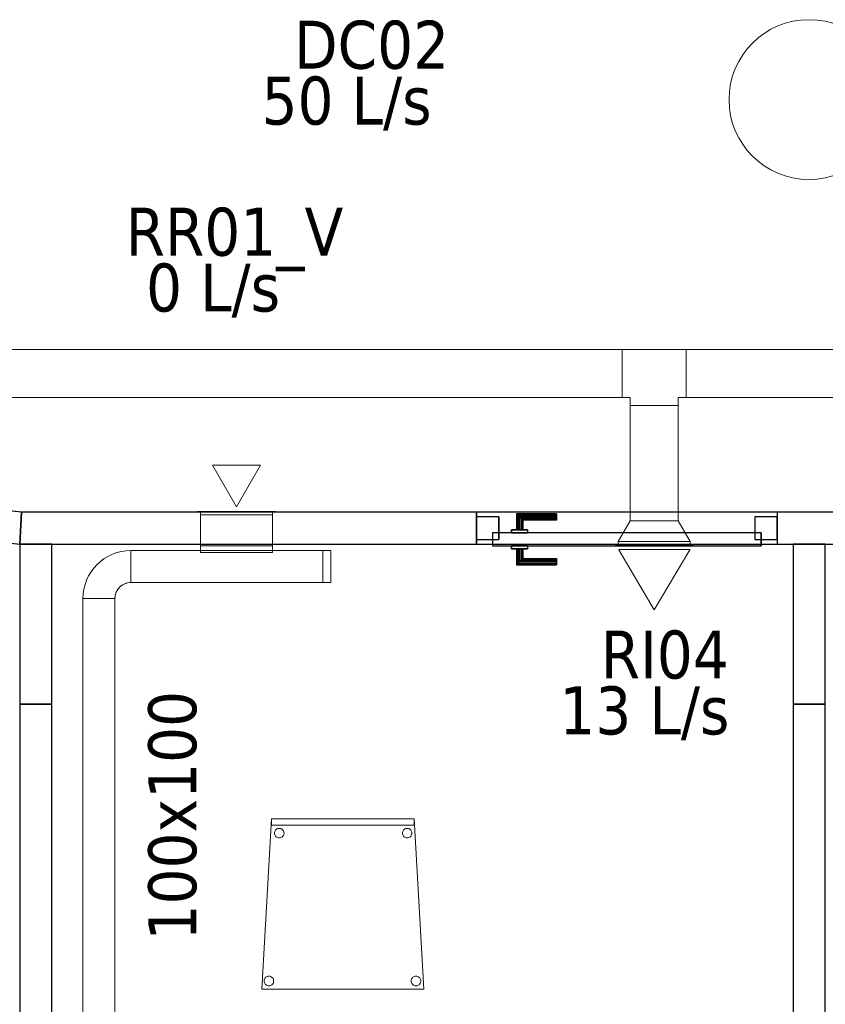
# Model space of a CAD drawing. Header units: metres. Extents: x 391.1 to 427.5, y 12.7 to 28.4.
# Tile 10 of 51: x 403.4 to 405.9, y 15 to 18. Entities that reach past the tile are written whole.
import ezdxf

# ---------------------------------------------------------------- set-up
doc = ezdxf.new("R2010")
doc.units = ezdxf.units.M
doc.layers.add('01_CARPINTERIA', color=5, linetype='Continuous', lineweight=25, true_color=0x0000ff)
for name, color, linetype, lineweight in [('02_MOBILIARIO', 7, 'Continuous', 18), ('A-COLS-____-MCUT', 7, 'Continuous', 18), ('A-COLS-____-OTLN', 7, 'Continuous', 18), ('A-DETL-____-MBND', 7, 'Continuous', 18), ('A-GENM-____-OTLN', 7, 'Continuous', 18), ('A-WALL-____-MCUT', 7, 'Continuous', 25), ('A-WALL-____-OTLN', 7, 'Continuous', 25), ('M-HVAC-CDFF-IDEN', 7, 'Continuous', 30), ('M-HVAC-CDFF-OTLN', 7, 'Continuous', 18), ('M-HVAC-DUCT-IDEN', 7, 'Continuous', 30), ('M-HVAC-DUCT-OTLN', 7, 'Continuous', 18)]:
    doc.layers.add(name, color=color, linetype=linetype, lineweight=lineweight)
doc.styles.add('Tahoma_2', font='tahoma.ttf', dxfattribs={"height": 0.15})

# ---------------------------------------------------------------- blocks, each defined once
blk = doc.blocks.new('Family - Pilar P1-154562-04_CLI_AIRE_P1')
at = {"layer": 'A-COLS-____-MCUT', "color": 253, "true_color": 0xaaaaaa}
for start, end in [(360, 180), (180, 360)]:
    blk.add_arc((0.25, 0.25), 0.25, start, end, dxfattribs=at)
at = {"layer": 'A-COLS-____-OTLN', "color": 253, "true_color": 0xaaaaaa}
for start, end in [(360, 180), (180, 360)]:
    blk.add_arc((0.25, 0.25), 0.25, start, end, dxfattribs=at)
blk = doc.blocks.new('Family - Envans P1-154655-04_CLI_AIRE_P1')
at = {"layer": 'A-WALL-____-MCUT', "color": 253, "true_color": 0xaaaaaa}
for p, q in [((2.7858, 0.1), (0, 0.1)), ((0, 0.1), (0, 0)), ((2.7858, 0), (2.7858, 0.1)), ((0, 0), (2.7858, 0))]:
    blk.add_line(p, q, dxfattribs=at)
at = {"layer": 'A-WALL-____-OTLN', "color": 253, "true_color": 0xaaaaaa}
for p, q in [((2.7858, 0.1), (0, 0.1)), ((0, 0.1), (0, 0)), ((2.7858, 0), (2.7858, 0.1)), ((0, 0), (2.7858, 0))]:
    blk.add_line(p, q, dxfattribs=at)
at = {"layer": 'A-WALL-____-OTLN', "color": 253, "lineweight": 18, "true_color": 0xaaaaaa}
blk.add_line((0, 0), (2.7858, 0), dxfattribs=at)
blk = doc.blocks.new('Family - LONDR55-XX_ZZ-ARQ-CAA-M3D-Londres55-154688-04_CLI_AIRE_P1')
at = {"layer": '01_CARPINTERIA', "color": 161, "true_color": 0xaaaaff}
for p, q in [((0.69, 0.1487), (0.69, 0.15)), ((0.69, 0.15), (0.69, 0.1487)), ((0.815, 0.15), (0.69, 0.15)), ((0.69, 0.145), (0.69, 0.1487)), ((0.69, 0.1487), (0.69, 0.145)), ((0.8137, 0.1487), (0.69, 0.1487)), ((0.8137, 0.1487), (0.69, 0.1487)), ((0.69, 0.14), (0.69, 0.145)), ((0.69, 0.145), (0.69, 0.14)), ((0.81, 0.145), (0.69, 0.145)), ((0.81, 0.145), (0.69, 0.145)), ((0.69, 0.135), (0.69, 0.14)), ((0.69, 0.14), (0.69, 0.135)), ((0.69, 0.14), (0.805, 0.14)), ((0.805, 0.14), (0.69, 0.14)), ((0.69, 0.135), (0.69, 0.1313)), ((0.69, 0.1313), (0.69, 0.135)), ((0.8, 0.135), (0.69, 0.135)), ((0.8, 0.135), (0.69, 0.135)), ((0.69, 0.1313), (0.69, 0.13)), ((0.69, 0.13), (0.69, 0.1313)), ((0.7963, 0.1313), (0.69, 0.1313)), ((0.7963, 0.1313), (0.69, 0.1313)), ((0.795, 0.13), (0.69, 0.13)), ((0.795, 0.13), (0.7963, 0.1313)), ((0.7963, 0.1313), (0.795, 0.13)), ((0.795, 0.1), (0.795, 0.13)), ((0.7963, 0.1313), (0.8, 0.135)), ((0.8, 0.135), (0.7963, 0.1313)), ((0.7963, 0.1), (0.7963, 0.1313)), ((0.7963, 0.1), (0.7963, 0.1313)), ((0.8, 0.135), (0.805, 0.14)), ((0.805, 0.14), (0.8, 0.135)), ((0.8, 0.1), (0.8, 0.135)), ((0.8, 0.1), (0.8, 0.135)), ((0.81, 0.145), (0.805, 0.14)), ((0.805, 0.14), (0.81, 0.145)), ((0.805, 0.14), (0.805, 0.1)), ((0.805, 0.1), (0.805, 0.14)), ((0.8137, 0.1487), (0.81, 0.145)), ((0.81, 0.145), (0.8137, 0.1487)), ((0.81, 0.1), (0.81, 0.145)), ((0.81, 0.1), (0.81, 0.145)), ((0.815, 0.15), (0.8137, 0.1487)), ((0.8137, 0.1487), (0.815, 0.15)), ((0.8137, 0.1), (0.8137, 0.1487)), ((0.8137, 0.1), (0.8137, 0.1487)), ((0.815, 0.1), (0.815, 0.15)), ((0.83, 0.1), (0.78, 0.1)), ((0.78, 0.1), (0.83, 0.1)), ((0.78, 0.09), (0.78, 0.1)), ((0.78, 0.09), (0.78, 0.1)), ((0.7963, 0.1), (0.795, 0.1)), ((0.795, 0.1), (0.7963, 0.1)), ((0.8, 0.1), (0.7963, 0.1)), ((0.7963, 0.1), (0.8, 0.1)), ((0.805, 0.1), (0.8, 0.1)), ((0.8, 0.1), (0.805, 0.1)), ((0.81, 0.1), (0.805, 0.1)), ((0.805, 0.1), (0.81, 0.1)), ((0.81, 0.1), (0.8137, 0.1)), ((0.8137, 0.1), (0.81, 0.1)), ((0.8137, 0.1), (0.815, 0.1)), ((0.815, 0.1), (0.8137, 0.1)), ((0.83, 0.09), (0.83, 0.1)), ((0.83, 0.1), (0.83, 0.09)), ((0.07, 0.07), (0, 0.07)), ((0, 0.07), (0, 0)), ((0.07, 0.07), (0, 0.07)), ((0, 0), (0, 0.07)), ((0.89, 0.09), (0.05, 0.09)), ((0.05, 0.09), (0.05, 0.05)), ((0.89, 0.09), (0.05, 0.09)), ((0.05, 0.05), (0.05, 0.09)), ((0.07, 0), (0.07, 0.07)), ((0.07, 0), (0.07, 0.07)), ((0.83, 0.09), (0.78, 0.09)), ((0.78, 0.09), (0.83, 0.09)), ((0.94, 0.07), (0.87, 0.07)), ((0.87, 0.07), (0.87, 0)), ((0.94, 0.07), (0.87, 0.07)), ((0.87, 0), (0.87, 0.07)), ((0.89, 0.05), (0.89, 0.09)), ((0.89, 0.05), (0.89, 0.09)), ((0.94, 0), (0.94, 0.07)), ((0.94, 0), (0.94, 0.07)), ((0.05, 0.05), (0.89, 0.05)), ((0.05, 0.05), (0.89, 0.05)), ((0.78, 0.05), (0.83, 0.05)), ((0.83, 0.05), (0.78, 0.05)), ((0.78, 0.04), (0.78, 0.05)), ((0.78, 0.04), (0.78, 0.05)), ((0.78, 0.04), (0.83, 0.04)), ((0.83, 0.04), (0.78, 0.04)), ((0.7963, 0.04), (0.795, 0.04)), ((0.795, 0.04), (0.7963, 0.04)), ((0.795, 0.01), (0.795, 0.04)), ((0.8, 0.04), (0.7963, 0.04)), ((0.7963, 0.04), (0.8, 0.04)), ((0.7963, 0.0087), (0.7963, 0.04)), ((0.7963, 0.0087), (0.7963, 0.04)), ((0.8, 0.04), (0.805, 0.04)), ((0.805, 0.04), (0.8, 0.04)), ((0.8, 0.005), (0.8, 0.04)), ((0.8, 0.005), (0.8, 0.04)), ((0.805, 0.04), (0.81, 0.04)), ((0.81, 0.04), (0.805, 0.04)), ((0.805, 0.04), (0.805, 0)), ((0.805, 0), (0.805, 0.04)), ((0.81, 0.04), (0.8137, 0.04)), ((0.8137, 0.04), (0.81, 0.04)), ((0.81, -0.005), (0.81, 0.04)), ((0.81, -0.005), (0.81, 0.04)), ((0.8137, 0.04), (0.815, 0.04)), ((0.815, 0.04), (0.8137, 0.04)), ((0.8137, -0.0087), (0.8137, 0.04)), ((0.8137, -0.0087), (0.8137, 0.04)), ((0.815, -0.01), (0.815, 0.04)), ((0.83, 0.04), (0.83, 0.05)), ((0.83, 0.05), (0.83, 0.04)), ((0, 0), (0.07, 0)), ((0, 0), (0.07, 0)), ((0.69, 0.0087), (0.69, 0.01)), ((0.69, 0.01), (0.69, 0.0087)), ((0.69, 0.01), (0.795, 0.01)), ((0.69, 0.005), (0.69, 0.0087)), ((0.69, 0.0087), (0.69, 0.005)), ((0.69, 0.0087), (0.7963, 0.0087)), ((0.69, 0.0087), (0.7963, 0.0087)), ((0.69, 0), (0.69, 0.005)), ((0.69, 0.005), (0.69, 0)), ((0.69, 0.005), (0.8, 0.005)), ((0.69, 0.005), (0.8, 0.005)), ((0.69, -0.005), (0.69, 0)), ((0.69, 0), (0.69, -0.005)), ((0.805, 0), (0.69, 0)), ((0.69, 0), (0.805, 0)), ((0.7963, 0.0087), (0.795, 0.01)), ((0.795, 0.01), (0.7963, 0.0087)), ((0.8, 0.005), (0.7963, 0.0087)), ((0.7963, 0.0087), (0.8, 0.005)), ((0.805, 0), (0.8, 0.005)), ((0.8, 0.005), (0.805, 0)), ((0.805, 0), (0.81, -0.005)), ((0.87, 0), (0.94, 0)), ((0.87, 0), (0.94, 0)), ((0.69, -0.005), (0.69, -0.0087)), ((0.69, -0.0087), (0.69, -0.005)), ((0.69, -0.005), (0.81, -0.005)), ((0.69, -0.005), (0.81, -0.005)), ((0.69, -0.0087), (0.69, -0.01)), ((0.69, -0.01), (0.69, -0.0087)), ((0.69, -0.0087), (0.8137, -0.0087)), ((0.69, -0.0087), (0.8137, -0.0087)), ((0.69, -0.01), (0.815, -0.01)), ((0.81, -0.005), (0.805, 0)), ((0.81, -0.005), (0.8137, -0.0087)), ((0.8137, -0.0087), (0.81, -0.005)), ((0.8137, -0.0087), (0.815, -0.01)), ((0.815, -0.01), (0.8137, -0.0087))]:
    blk.add_line(p, q, dxfattribs=at)
blk = doc.blocks.new('Family - Porta P1-154689-04_CLI_AIRE_P1')
blk.add_blockref('Family - LONDR55-XX_ZZ-ARQ-CAA-M3D-Londres55-154688-04_CLI_AIRE_P1', (0, 0))
blk = doc.blocks.new('Family - Mampara P1-154753-04_CLI_AIRE_P1')
at = {"layer": 'A-WALL-____-MCUT', "color": 253, "true_color": 0xaaaaaa}
for p, q in [((0.05, 0.1), (-0.0056, 0.1)), ((-0.0056, 0.1), (0, 0)), ((0, 0), (0.05, 0))]:
    blk.add_line(p, q, dxfattribs=at)
at = {"layer": 'A-WALL-____-OTLN', "color": 253, "true_color": 0xaaaaaa}
for p, q in [((4.346, 0.1), (-0.0056, 0.1)), ((-0.0056, 0.1), (0, 0)), ((0, 0), (4.3376, 0))]:
    blk.add_line(p, q, dxfattribs=at)
at = {"layer": 'A-WALL-____-OTLN', "color": 253, "lineweight": 18, "true_color": 0xaaaaaa}
blk.add_line((0, 0), (4.3376, 0), dxfattribs=at)
blk = doc.blocks.new('Family - Mampara P1-154781-04_CLI_AIRE_P1')
at = {"layer": 'A-WALL-____-MCUT', "color": 253, "true_color": 0xaaaaaa}
for p, q in [((0.5, 0.1), (0, 0.1)), ((0, 0.1), (0, 0.0182)), ((0.5, 0), (0.5, 0.1)), ((0.0002, 0.0202), (0, 0)), ((0, 0.0182), (0.0002, 0.0202)), ((0, 0), (0.5, 0))]:
    blk.add_line(p, q, dxfattribs=at)
at = {"layer": 'A-WALL-____-OTLN', "color": 253, "true_color": 0xaaaaaa}
for p, q in [((0, 0.1), (0, 0.0182)), ((0.5, 0.1), (0, 0.1)), ((0.5, 0), (0.5, 0.1)), ((0.0002, 0.0202), (0, 0)), ((0, 0.0182), (0.0002, 0.0202)), ((0, 0), (0.5, 0))]:
    blk.add_line(p, q, dxfattribs=at)
at = {"layer": 'A-WALL-____-OTLN', "color": 253, "lineweight": 18, "true_color": 0xaaaaaa}
blk.add_line((0, 0), (0.5, 0), dxfattribs=at)
blk = doc.blocks.new('Family - Mampara P1-154968-04_CLI_AIRE_P1')
at = {"layer": 'A-WALL-____-MCUT', "color": 253, "true_color": 0xaaaaaa}
for p, q in [((15.6698, 0.1), (15.4687, 0.1)), ((15.6698, 0), (15.6698, 0.1)), ((16.6098, 0.1), (16.6098, 0)), ((18.0374, 0.1), (16.6098, 0.1)), ((18.0318, 0), (18.0374, 0.1)), ((15.4687, 0), (15.6698, 0)), ((16.6098, 0), (18.0318, 0))]:
    blk.add_line(p, q, dxfattribs=at)
at = {"layer": 'A-WALL-____-OTLN', "color": 253, "true_color": 0xaaaaaa}
for p, q in [((18.0374, 0.1), (2.9097, 0.1)), ((15.6698, 0), (15.6698, 0.1)), ((16.6098, 0.1), (15.6698, 0.1)), ((16.6098, 0), (16.6098, 0.1)), ((18.0318, 0), (18.0374, 0.1)), ((0, 0), (18.0318, 0)), ((15.6698, 0), (16.6098, 0))]:
    blk.add_line(p, q, dxfattribs=at)
at = {"layer": 'A-WALL-____-OTLN', "color": 253, "lineweight": 18, "true_color": 0xaaaaaa}
blk.add_line((-0.0059, 0), (18.0318, 0), dxfattribs=at)
blk = doc.blocks.new('Family - Vano de puerta P1-154980-04_CLI_AIRE_P1')
at = {"layer": 'A-GENM-____-OTLN', "color": 253, "true_color": 0xaaaaaa}
for p, q in [((405.7372, 16.5095), (404.7972, 16.5095)), ((404.7972, 16.5095), (404.7972, 16.4095)), ((404.7972, 16.5095), (405.7372, 16.5095)), ((404.7972, 16.4095), (404.7972, 16.5095)), ((405.7372, 16.4095), (405.7372, 16.5095)), ((405.7372, 16.4095), (405.7372, 16.5095)), ((404.7972, 16.4095), (405.7372, 16.4095)), ((405.7372, 16.4095), (404.7972, 16.4095))]:
    blk.add_line(p, q, dxfattribs=at)
blk = doc.blocks.new('Family - Cadira confient_P1-155005-04_CLI_AIRE_P1')
at = {"layer": 'A-DETL-____-MBND', "color": 253, "true_color": 0xaaaaaa}
for p, q in [((0, 0), (0.03, 0.5326)), ((0.03, 0.5326), (0, 0)), ((0.03, 0.5126), (0.03, 0.5326)), ((0.03, 0.5326), (0.4765, 0.5326)), ((0.4765, 0.5326), (0.03, 0.5326)), ((0.03, 0.5326), (0.03, 0.5126)), ((0.03, 0.5326), (0.4765, 0.5326)), ((0.4765, 0.5326), (0.03, 0.5326)), ((0.4765, 0.5326), (0.4765, 0.5126)), ((0.4765, 0.5126), (0.4765, 0.5326)), ((0.4765, 0.5326), (0.5065, 0)), ((0.5065, 0), (0.4765, 0.5326)), ((0.4765, 0.5126), (0.03, 0.5126)), ((0.03, 0.5126), (0.4765, 0.5126)), ((0.04, 0.4902), (0.0406, 0.4927)), ((0.0406, 0.4927), (0.04, 0.4902)), ((0.0406, 0.4927), (0.0417, 0.495)), ((0.0417, 0.495), (0.0406, 0.4927)), ((0.0417, 0.495), (0.0432, 0.4972)), ((0.0432, 0.4972), (0.0417, 0.495)), ((0.0432, 0.4972), (0.0451, 0.499)), ((0.0451, 0.499), (0.0432, 0.4972)), ((0.0451, 0.499), (0.0472, 0.5005)), ((0.0472, 0.5005), (0.0451, 0.499)), ((0.0472, 0.5005), (0.0496, 0.5016)), ((0.0496, 0.5016), (0.0472, 0.5005)), ((0.0496, 0.5016), (0.0521, 0.5022)), ((0.0521, 0.5022), (0.0496, 0.5016)), ((0.0521, 0.5022), (0.0547, 0.5024)), ((0.0547, 0.5024), (0.0521, 0.5022)), ((0.0547, 0.5024), (0.0573, 0.5022)), ((0.0573, 0.5022), (0.0547, 0.5024)), ((0.0573, 0.5022), (0.0598, 0.5015)), ((0.0598, 0.5015), (0.0573, 0.5022)), ((0.0598, 0.5015), (0.0622, 0.5004)), ((0.0622, 0.5004), (0.0598, 0.5015)), ((0.0622, 0.5004), (0.0643, 0.4989)), ((0.0643, 0.4989), (0.0622, 0.5004)), ((0.0643, 0.4989), (0.0661, 0.4971)), ((0.0661, 0.4971), (0.0643, 0.4989)), ((0.0661, 0.4971), (0.0676, 0.4949)), ((0.0676, 0.4949), (0.0661, 0.4971)), ((0.0676, 0.4949), (0.0687, 0.4926)), ((0.0687, 0.4926), (0.0676, 0.4949)), ((0.44, 0.4902), (0.4406, 0.4927)), ((0.4406, 0.4927), (0.44, 0.4902)), ((0.4406, 0.4927), (0.4417, 0.495)), ((0.4417, 0.495), (0.4406, 0.4927)), ((0.4417, 0.495), (0.4432, 0.4972)), ((0.4432, 0.4972), (0.4417, 0.495)), ((0.4432, 0.4972), (0.4451, 0.499)), ((0.4451, 0.499), (0.4432, 0.4972)), ((0.4451, 0.499), (0.4472, 0.5005)), ((0.4472, 0.5005), (0.4451, 0.499)), ((0.4472, 0.5005), (0.4496, 0.5016)), ((0.4496, 0.5016), (0.4472, 0.5005)), ((0.4496, 0.5016), (0.4521, 0.5022)), ((0.4521, 0.5022), (0.4496, 0.5016)), ((0.4521, 0.5022), (0.4547, 0.5024)), ((0.4547, 0.5024), (0.4521, 0.5022)), ((0.4547, 0.5024), (0.4573, 0.5022)), ((0.4573, 0.5022), (0.4547, 0.5024)), ((0.4573, 0.5022), (0.4598, 0.5015)), ((0.4598, 0.5015), (0.4573, 0.5022)), ((0.4598, 0.5015), (0.4622, 0.5004)), ((0.4622, 0.5004), (0.4598, 0.5015)), ((0.4622, 0.5004), (0.4643, 0.4989)), ((0.4643, 0.4989), (0.4622, 0.5004)), ((0.4643, 0.4989), (0.4661, 0.4971)), ((0.4661, 0.4971), (0.4643, 0.4989)), ((0.4661, 0.4971), (0.4676, 0.4949)), ((0.4676, 0.4949), (0.4661, 0.4971)), ((0.4676, 0.4949), (0.4687, 0.4926)), ((0.4687, 0.4926), (0.4676, 0.4949)), ((0.0397, 0.4876), (0.04, 0.4902)), ((0.04, 0.4902), (0.0397, 0.4876)), ((0.0399, 0.485), (0.0397, 0.4876)), ((0.0397, 0.4876), (0.0399, 0.485)), ((0.0406, 0.4825), (0.0399, 0.485)), ((0.0399, 0.485), (0.0406, 0.4825)), ((0.0417, 0.4801), (0.0406, 0.4825)), ((0.0406, 0.4825), (0.0417, 0.4801)), ((0.0432, 0.478), (0.0417, 0.4801)), ((0.0417, 0.4801), (0.0432, 0.478)), ((0.045, 0.4761), (0.0432, 0.478)), ((0.0432, 0.478), (0.045, 0.4761)), ((0.0471, 0.4746), (0.045, 0.4761)), ((0.045, 0.4761), (0.0471, 0.4746)), ((0.0495, 0.4735), (0.0471, 0.4746)), ((0.0471, 0.4746), (0.0495, 0.4735)), ((0.052, 0.4728), (0.0495, 0.4735)), ((0.0495, 0.4735), (0.052, 0.4728)), ((0.0546, 0.4726), (0.052, 0.4728)), ((0.052, 0.4728), (0.0546, 0.4726)), ((0.0572, 0.4728), (0.0546, 0.4726)), ((0.0546, 0.4726), (0.0572, 0.4728)), ((0.0597, 0.4734), (0.0572, 0.4728)), ((0.0572, 0.4728), (0.0597, 0.4734)), ((0.0621, 0.4745), (0.0597, 0.4734)), ((0.0597, 0.4734), (0.0621, 0.4745)), ((0.0642, 0.476), (0.0621, 0.4745)), ((0.0621, 0.4745), (0.0642, 0.476)), ((0.0661, 0.4779), (0.0642, 0.476)), ((0.0642, 0.476), (0.0661, 0.4779)), ((0.0676, 0.48), (0.0661, 0.4779)), ((0.0661, 0.4779), (0.0676, 0.48)), ((0.0687, 0.4823), (0.0676, 0.48)), ((0.0676, 0.48), (0.0687, 0.4823)), ((0.0687, 0.4926), (0.0694, 0.49)), ((0.0694, 0.49), (0.0687, 0.4926)), ((0.0694, 0.4848), (0.0687, 0.4823)), ((0.0687, 0.4823), (0.0694, 0.4848)), ((0.0694, 0.49), (0.0696, 0.4874)), ((0.0696, 0.4874), (0.0694, 0.49)), ((0.0696, 0.4874), (0.0694, 0.4848)), ((0.0694, 0.4848), (0.0696, 0.4874)), ((0.4397, 0.4876), (0.44, 0.4902)), ((0.44, 0.4902), (0.4397, 0.4876)), ((0.4399, 0.485), (0.4397, 0.4876)), ((0.4397, 0.4876), (0.4399, 0.485)), ((0.4406, 0.4825), (0.4399, 0.485)), ((0.4399, 0.485), (0.4406, 0.4825)), ((0.4417, 0.4801), (0.4406, 0.4825)), ((0.4406, 0.4825), (0.4417, 0.4801)), ((0.4432, 0.478), (0.4417, 0.4801)), ((0.4417, 0.4801), (0.4432, 0.478)), ((0.445, 0.4761), (0.4432, 0.478)), ((0.4432, 0.478), (0.445, 0.4761)), ((0.4471, 0.4746), (0.445, 0.4761)), ((0.445, 0.4761), (0.4471, 0.4746)), ((0.4495, 0.4735), (0.4471, 0.4746)), ((0.4471, 0.4746), (0.4495, 0.4735)), ((0.452, 0.4728), (0.4495, 0.4735)), ((0.4495, 0.4735), (0.452, 0.4728)), ((0.4546, 0.4726), (0.452, 0.4728)), ((0.452, 0.4728), (0.4546, 0.4726)), ((0.4572, 0.4728), (0.4546, 0.4726)), ((0.4546, 0.4726), (0.4572, 0.4728)), ((0.4597, 0.4734), (0.4572, 0.4728)), ((0.4572, 0.4728), (0.4597, 0.4734)), ((0.4621, 0.4745), (0.4597, 0.4734)), ((0.4597, 0.4734), (0.4621, 0.4745)), ((0.4642, 0.476), (0.4621, 0.4745)), ((0.4621, 0.4745), (0.4642, 0.476)), ((0.4661, 0.4779), (0.4642, 0.476)), ((0.4642, 0.476), (0.4661, 0.4779)), ((0.4676, 0.48), (0.4661, 0.4779)), ((0.4661, 0.4779), (0.4676, 0.48)), ((0.4687, 0.4823), (0.4676, 0.48)), ((0.4676, 0.48), (0.4687, 0.4823)), ((0.4687, 0.4926), (0.4694, 0.49)), ((0.4694, 0.49), (0.4687, 0.4926)), ((0.4694, 0.4848), (0.4687, 0.4823)), ((0.4687, 0.4823), (0.4694, 0.4848)), ((0.4694, 0.49), (0.4696, 0.4874)), ((0.4696, 0.4874), (0.4694, 0.49)), ((0.4696, 0.4874), (0.4694, 0.4848)), ((0.4694, 0.4848), (0.4696, 0.4874)), ((0.0083, 0.0303), (0.0094, 0.0326)), ((0.0094, 0.0326), (0.0083, 0.0303)), ((0.0094, 0.0326), (0.0109, 0.0347)), ((0.0109, 0.0347), (0.0094, 0.0326)), ((0.0109, 0.0347), (0.0127, 0.0366)), ((0.0127, 0.0366), (0.0109, 0.0347)), ((0.0127, 0.0366), (0.0149, 0.0381)), ((0.0149, 0.0381), (0.0127, 0.0366)), ((0.0149, 0.0381), (0.0172, 0.0392)), ((0.0172, 0.0392), (0.0149, 0.0381)), ((0.0172, 0.0392), (0.0198, 0.0398)), ((0.0198, 0.0398), (0.0172, 0.0392)), ((0.0198, 0.0398), (0.0224, 0.04)), ((0.0224, 0.04), (0.0198, 0.0398)), ((0.0224, 0.04), (0.0249, 0.0398)), ((0.0249, 0.0398), (0.0224, 0.04)), ((0.0249, 0.0398), (0.0275, 0.0391)), ((0.0275, 0.0391), (0.0249, 0.0398)), ((0.0275, 0.0391), (0.0298, 0.038)), ((0.0298, 0.038), (0.0275, 0.0391)), ((0.0298, 0.038), (0.0319, 0.0365)), ((0.0319, 0.0365), (0.0298, 0.038)), ((0.0319, 0.0365), (0.0338, 0.0346)), ((0.0338, 0.0346), (0.0319, 0.0365)), ((0.0338, 0.0346), (0.0353, 0.0325)), ((0.0353, 0.0325), (0.0338, 0.0346)), ((0.0353, 0.0325), (0.0363, 0.0301)), ((0.0363, 0.0301), (0.0353, 0.0325)), ((0.4683, 0.0303), (0.4694, 0.0326)), ((0.4694, 0.0326), (0.4683, 0.0303)), ((0.4694, 0.0326), (0.4709, 0.0347)), ((0.4709, 0.0347), (0.4694, 0.0326)), ((0.4709, 0.0347), (0.4727, 0.0366)), ((0.4727, 0.0366), (0.4709, 0.0347)), ((0.4727, 0.0366), (0.4749, 0.0381)), ((0.4749, 0.0381), (0.4727, 0.0366)), ((0.4749, 0.0381), (0.4772, 0.0392)), ((0.4772, 0.0392), (0.4749, 0.0381)), ((0.4772, 0.0392), (0.4798, 0.0398)), ((0.4798, 0.0398), (0.4772, 0.0392)), ((0.4798, 0.0398), (0.4824, 0.04)), ((0.4824, 0.04), (0.4798, 0.0398)), ((0.4824, 0.04), (0.4849, 0.0398)), ((0.4849, 0.0398), (0.4824, 0.04)), ((0.4849, 0.0398), (0.4875, 0.0391)), ((0.4875, 0.0391), (0.4849, 0.0398)), ((0.4875, 0.0391), (0.4898, 0.038)), ((0.4898, 0.038), (0.4875, 0.0391)), ((0.4898, 0.038), (0.4919, 0.0365)), ((0.4919, 0.0365), (0.4898, 0.038)), ((0.4919, 0.0365), (0.4938, 0.0346)), ((0.4938, 0.0346), (0.4919, 0.0365)), ((0.4938, 0.0346), (0.4953, 0.0325)), ((0.4953, 0.0325), (0.4938, 0.0346)), ((0.4953, 0.0325), (0.4963, 0.0301)), ((0.4963, 0.0301), (0.4953, 0.0325)), ((0.5065, 0), (0, 0)), ((0, 0), (0.5065, 0)), ((0.0074, 0.0252), (0.0076, 0.0278)), ((0.0076, 0.0278), (0.0074, 0.0252)), ((0.0076, 0.0226), (0.0074, 0.0252)), ((0.0074, 0.0252), (0.0076, 0.0226)), ((0.0076, 0.0278), (0.0083, 0.0303)), ((0.0083, 0.0303), (0.0076, 0.0278)), ((0.0082, 0.02), (0.0076, 0.0226)), ((0.0076, 0.0226), (0.0082, 0.02)), ((0.0093, 0.0177), (0.0082, 0.02)), ((0.0082, 0.02), (0.0093, 0.0177)), ((0.0108, 0.0155), (0.0093, 0.0177)), ((0.0093, 0.0177), (0.0108, 0.0155)), ((0.0126, 0.0137), (0.0108, 0.0155)), ((0.0108, 0.0155), (0.0126, 0.0137)), ((0.0148, 0.0122), (0.0126, 0.0137)), ((0.0126, 0.0137), (0.0148, 0.0122)), ((0.0171, 0.0111), (0.0148, 0.0122)), ((0.0148, 0.0122), (0.0171, 0.0111)), ((0.0196, 0.0104), (0.0171, 0.0111)), ((0.0171, 0.0111), (0.0196, 0.0104)), ((0.0222, 0.0102), (0.0196, 0.0104)), ((0.0196, 0.0104), (0.0222, 0.0102)), ((0.0248, 0.0104), (0.0222, 0.0102)), ((0.0222, 0.0102), (0.0248, 0.0104)), ((0.0273, 0.011), (0.0248, 0.0104)), ((0.0248, 0.0104), (0.0273, 0.011)), ((0.0297, 0.0121), (0.0273, 0.011)), ((0.0273, 0.011), (0.0297, 0.0121)), ((0.0318, 0.0136), (0.0297, 0.0121)), ((0.0297, 0.0121), (0.0318, 0.0136)), ((0.0337, 0.0154), (0.0318, 0.0136)), ((0.0318, 0.0136), (0.0337, 0.0154)), ((0.0352, 0.0176), (0.0337, 0.0154)), ((0.0337, 0.0154), (0.0352, 0.0176)), ((0.0363, 0.0199), (0.0352, 0.0176)), ((0.0352, 0.0176), (0.0363, 0.0199)), ((0.0363, 0.0301), (0.037, 0.0276)), ((0.037, 0.0276), (0.0363, 0.0301)), ((0.037, 0.0224), (0.0363, 0.0199)), ((0.0363, 0.0199), (0.037, 0.0224)), ((0.037, 0.0276), (0.0372, 0.025)), ((0.0372, 0.025), (0.037, 0.0276)), ((0.0372, 0.025), (0.037, 0.0224)), ((0.037, 0.0224), (0.0372, 0.025)), ((0.4674, 0.0252), (0.4676, 0.0278)), ((0.4676, 0.0278), (0.4674, 0.0252)), ((0.4676, 0.0226), (0.4674, 0.0252)), ((0.4674, 0.0252), (0.4676, 0.0226)), ((0.4676, 0.0278), (0.4683, 0.0303)), ((0.4683, 0.0303), (0.4676, 0.0278)), ((0.4682, 0.02), (0.4676, 0.0226)), ((0.4676, 0.0226), (0.4682, 0.02)), ((0.4693, 0.0177), (0.4682, 0.02)), ((0.4682, 0.02), (0.4693, 0.0177)), ((0.4708, 0.0155), (0.4693, 0.0177)), ((0.4693, 0.0177), (0.4708, 0.0155)), ((0.4726, 0.0137), (0.4708, 0.0155)), ((0.4708, 0.0155), (0.4726, 0.0137)), ((0.4748, 0.0122), (0.4726, 0.0137)), ((0.4726, 0.0137), (0.4748, 0.0122)), ((0.4771, 0.0111), (0.4748, 0.0122)), ((0.4748, 0.0122), (0.4771, 0.0111)), ((0.4796, 0.0104), (0.4771, 0.0111)), ((0.4771, 0.0111), (0.4796, 0.0104)), ((0.4822, 0.0102), (0.4796, 0.0104)), ((0.4796, 0.0104), (0.4822, 0.0102)), ((0.4848, 0.0104), (0.4822, 0.0102)), ((0.4822, 0.0102), (0.4848, 0.0104)), ((0.4873, 0.011), (0.4848, 0.0104)), ((0.4848, 0.0104), (0.4873, 0.011)), ((0.4897, 0.0121), (0.4873, 0.011)), ((0.4873, 0.011), (0.4897, 0.0121)), ((0.4918, 0.0136), (0.4897, 0.0121)), ((0.4897, 0.0121), (0.4918, 0.0136)), ((0.4937, 0.0154), (0.4918, 0.0136)), ((0.4918, 0.0136), (0.4937, 0.0154)), ((0.4952, 0.0176), (0.4937, 0.0154)), ((0.4937, 0.0154), (0.4952, 0.0176)), ((0.4963, 0.0199), (0.4952, 0.0176)), ((0.4952, 0.0176), (0.4963, 0.0199)), ((0.4963, 0.0301), (0.497, 0.0276)), ((0.497, 0.0276), (0.4963, 0.0301)), ((0.497, 0.0224), (0.4963, 0.0199)), ((0.4963, 0.0199), (0.497, 0.0224)), ((0.497, 0.0276), (0.4972, 0.025)), ((0.4972, 0.025), (0.497, 0.0276)), ((0.4972, 0.025), (0.497, 0.0224)), ((0.497, 0.0224), (0.4972, 0.025))]:
    blk.add_line(p, q, dxfattribs=at)
blk = doc.blocks.new('Family - Mampara P1-155275-04_CLI_AIRE_P1')
at = {"layer": 'A-WALL-____-MCUT', "color": 253, "true_color": 0xaaaaaa}
for p, q in [((0.5, 0.1), (0, 0.1)), ((0, 0.1), (0, 0)), ((0.5, 0), (0.5, 0.1)), ((0, 0), (0.5, 0))]:
    blk.add_line(p, q, dxfattribs=at)
at = {"layer": 'A-WALL-____-OTLN', "color": 253, "true_color": 0xaaaaaa}
for p, q in [((0.5, 0.1), (0, 0.1)), ((0, 0.1), (0, 0)), ((0.5, 0), (0.5, 0.1)), ((0, 0), (0.5, 0))]:
    blk.add_line(p, q, dxfattribs=at)
at = {"layer": 'A-WALL-____-OTLN', "color": 253, "lineweight": 18, "true_color": 0xaaaaaa}
blk.add_line((0, 0), (0.5, 0), dxfattribs=at)
blk = doc.blocks.new('Family - Envans P1-155287-04_CLI_AIRE_P1')
at = {"layer": 'A-WALL-____-MCUT', "color": 253, "true_color": 0xaaaaaa}
for p, q in [((2.7888, 0.1), (0, 0.1)), ((0, 0.1), (0, 0)), ((2.7888, 0), (2.7888, 0.1)), ((0, 0), (2.7888, 0))]:
    blk.add_line(p, q, dxfattribs=at)
at = {"layer": 'A-WALL-____-OTLN', "color": 253, "true_color": 0xaaaaaa}
for p, q in [((2.7888, 0.1), (0, 0.1)), ((0, 0.1), (0, 0)), ((2.7888, 0), (2.7888, 0.1)), ((0, 0), (2.7888, 0))]:
    blk.add_line(p, q, dxfattribs=at)
at = {"layer": 'A-WALL-____-OTLN', "color": 253, "lineweight": 18, "true_color": 0xaaaaaa}
blk.add_line((0, 0), (2.7888, 0), dxfattribs=at)
blk = doc.blocks.new('LONDR55-XX_ZZ-ARQ-CAA-M3D-Londres55_ifc-1-04_CLI_AIRE_P1')
at = {"layer": '01_CARPINTERIA', "color": 253, "lineweight": 18, "true_color": 0xaaaaaa, "rotation": 180}
blk.add_blockref('Family - Porta P1-154689-04_CLI_AIRE_P1', (405.7372, 16.4945), dxfattribs=at)
at = {"layer": '02_MOBILIARIO', "color": 253, "lineweight": 18, "true_color": 0xaaaaaa}
blk.add_blockref('Family - Cadira confient_P1-155005-04_CLI_AIRE_P1', (404.1261, 15.0184), dxfattribs=at)
at = {"layer": 'A-COLS-____-OTLN', "color": 253, "lineweight": 18, "true_color": 0xaaaaaa}
blk.add_blockref('Family - Pilar P1-154562-04_CLI_AIRE_P1', (405.587, 17.5495), dxfattribs=at)
at = {"layer": 'A-GENM-____-OTLN', "color": 253, "lineweight": 18, "true_color": 0xaaaaaa}
blk.add_blockref('Family - Vano de puerta P1-154980-04_CLI_AIRE_P1', (0, 0), dxfattribs=at)
at = {"layer": 'A-WALL-____-OTLN', "color": 253, "lineweight": 18, "true_color": 0xaaaaaa}
for name, p, rotation in [('Family - Mampara P1-154753-04_CLI_AIRE_P1', (403.3752, 16.5095), 173.5729586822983), ('Family - Mampara P1-154968-04_CLI_AIRE_P1', (421.407, 16.5095), 180), ('Family - Mampara P1-154781-04_CLI_AIRE_P1', (403.3696, 16.4095), 270), ('Family - Mampara P1-155275-04_CLI_AIRE_P1', (405.7872, 16.4095), 270), ('Family - Envans P1-154655-04_CLI_AIRE_P1', (403.3696, 15.9095), 270), ('Family - Envans P1-155287-04_CLI_AIRE_P1', (405.7872, 15.9095), 270)]:
    blk.add_blockref(name, p, dxfattribs=dict(at, rotation=rotation))
blk = doc.blocks.new('M_Codo rectangular - Radio - 1 W-454388-04_CLI_AIRE_P1')
at = {"layer": 'M-HVAC-DUCT-OTLN', "color": 40, "true_color": 0xffbf00}
for p, q in [((-0.05, 0.1), (0.05, 0.1)), ((0.05, 0.1), (-0.05, 0.1)), ((-0.1, 0.05), (-0.1, -0.05)), ((-0.1, -0.05), (-0.1, 0.05))]:
    blk.add_line(p, q, dxfattribs=at)
for radius, end in [(0.05, 360), (0.05, 0), (0.15, 0), (0.15, 0)]:
    blk.add_arc((-0.1, 0.1), radius, 270, end, dxfattribs=at)
blk = doc.blocks.new('M_Te rectangular - Estándar-468616-04_CLI_AIRE_P1')
at = {"layer": 'M-HVAC-DUCT-OTLN', "color": 143, "true_color": 0x32aad1}
for p, q in [((-0.1, 0.075), (-0.1, -0.075)), ((-0.1, -0.075), (-0.1, 0.075)), ((-0.1, 0.075), (0.1, 0.075)), ((0.1, 0.075), (-0.1, 0.075)), ((0.1, -0.075), (0.1, 0.075)), ((0.1, 0.075), (0.1, -0.075)), ((-0.075, -0.075), (-0.1, -0.075)), ((-0.075, -0.075), (-0.1, -0.075)), ((-0.075, -0.075), (-0.075, -0.1)), ((-0.075, -0.1), (-0.075, -0.075)), ((0.075, -0.075), (0.075, -0.1)), ((0.1, -0.075), (0.075, -0.075)), ((0.1, -0.075), (0.075, -0.075)), ((0.075, -0.1), (0.075, -0.075)), ((-0.075, -0.1), (0.075, -0.1)), ((0.075, -0.1), (-0.075, -0.1))]:
    blk.add_line(p, q, dxfattribs=at)
blk = doc.blocks.new('ZYR_03_06_04_01 Reixa Paret Impulsió - RI04-482248-04_CLI_AIRE_P1')
at = {"layer": 'M-HVAC-CDFF-OTLN', "color": 143, "true_color": 0x32aad1}
for p, q in [((0.1225, 0.002), (-0.1225, 0.002)), ((-0.1225, 0.002), (0.1225, 0.002)), ((-0.1225, 0.002), (-0.1225, 0)), ((-0.1225, 0.002), (-0.1225, 0)), ((0.1225, 0), (-0.1225, 0)), ((-0.1225, 0), (0.1225, 0)), ((0.1125, 0.01), (-0.1125, 0.01)), ((-0.1125, 0.01), (0.1125, 0.01)), ((-0.1125, 0.01), (-0.1125, 0)), ((-0.1125, 0.01), (-0.1125, 0)), ((0.1125, 0.002), (-0.1125, 0.002)), ((-0.1125, 0.002), (0.1125, 0.002)), ((-0.1125, 0.002), (-0.1125, 0)), ((-0.1125, 0.002), (-0.1125, 0)), ((0.1125, 0), (-0.1125, 0)), ((-0.1125, 0), (0.1125, 0)), ((0.1125, 0), (-0.1125, 0)), ((-0.1125, 0), (0.1125, 0)), ((0.1125, 0), (0.1125, 0.01)), ((0.1125, 0.01), (0.1125, 0)), ((0.1125, 0), (0.1125, 0.002)), ((0.1125, 0.002), (0.1125, 0)), ((0.1225, 0), (0.1225, 0.002)), ((0.1225, 0.002), (0.1225, 0)), ((0.1111, -0.015), (-0.1111, -0.015)), ((-0.1111, -0.015), (-0.1111, -0.016)), ((-0.1111, -0.016), (0, -0.2033)), ((0.1111, -0.016), (0, -0.2033)), ((0.1111, -0.015), (0.1111, -0.016))]:
    blk.add_line(p, q, dxfattribs=at)
blk = doc.blocks.new('M_Transición rectangular - Ángulo - 60 grados-498635-04_CLI_AIRE_P1')
at = {"layer": 'M-HVAC-DUCT-OTLN', "color": 143, "true_color": 0x32aad1}
for p, q in [((0, 0.075), (0.065, 0.1125)), ((0, 0.075), (0.065, 0.1125)), ((0.065, -0.1125), (0.065, 0.1125)), ((0.065, 0.1125), (0.065, -0.1125)), ((0, 0.075), (0, -0.075)), ((0, -0.075), (0, 0.075)), ((0, -0.075), (0.065, -0.1125)), ((0.065, -0.1125), (0, -0.075))]:
    blk.add_line(p, q, dxfattribs=at)
blk = doc.blocks.new('ZYR_03_06_04_01 Reixa Paret Retorn - RR01_V-478031-04_CLI_AIRE_P1')
at = {"layer": 'M-HVAC-CDFF-OTLN', "color": 40, "true_color": 0xffbf00}
for p, q in [((0.1225, 0.002), (-0.1225, 0.002)), ((-0.1225, 0.002), (0.1225, 0.002)), ((-0.1225, 0.002), (-0.1225, 0)), ((-0.1225, 0.002), (-0.1225, 0)), ((0.1225, 0), (-0.1225, 0)), ((-0.1225, 0), (0.1225, 0)), ((0.1125, 0.01), (-0.1125, 0.01)), ((-0.1125, 0.01), (0.1125, 0.01)), ((-0.1125, 0.01), (-0.1125, 0)), ((-0.1125, 0.01), (-0.1125, 0)), ((0.1125, 0.002), (-0.1125, 0.002)), ((-0.1125, 0.002), (0.1125, 0.002)), ((-0.1125, 0.002), (-0.1125, 0)), ((-0.1125, 0.002), (-0.1125, 0)), ((0.1125, 0), (-0.1125, 0)), ((-0.1125, 0), (0.1125, 0)), ((0.1125, 0), (-0.1125, 0)), ((-0.1125, 0), (0.1125, 0)), ((0.1125, 0), (0.1125, 0.01)), ((0.1125, 0.01), (0.1125, 0)), ((0.1125, 0), (0.1125, 0.002)), ((0.1125, 0.002), (0.1125, 0)), ((0.1225, 0), (0.1225, 0.002)), ((0.1225, 0.002), (0.1225, 0)), ((0, -0.015), (-0.075, -0.1449)), ((0, -0.015), (0.075, -0.1449)), ((0.075, -0.1449), (-0.075, -0.1449))]:
    blk.add_line(p, q, dxfattribs=at)
blk = doc.blocks.new('MEP_15_03 Injerto Conducte - Mínimo-V2-04_CLI_AIRE_P1')
at = {"layer": 'M-HVAC-DUCT-OTLN', "color": 40, "true_color": 0xffbf00}
for p, q in [((-0.006096, -0.1125), (-0.006096, 0.1125)), ((-0.006096, 0.1125), (-0.006096, -0.1125)), ((-0.006096, 0.1125), (0.015, 0.1125)), ((-0.006096, 0.1125), (0.015, 0.1125)), ((0.015, 0.1125), (0.015, -0.1125)), ((0.015, -0.1125), (0.015, 0.1125)), ((0.015, -0.1125), (-0.006096, -0.1125)), ((-0.006096, -0.1125), (0.015, -0.1125))]:
    blk.add_line(p, q, dxfattribs=at)
blk = doc.blocks.new('M_Remate rectangular - Estándar-478399-04_CLI_AIRE_P1')
at = {"layer": 'M-HVAC-DUCT-OTLN', "color": 40, "true_color": 0xffbf00}
for p, q in [((0, 0.05), (0, -0.05)), ((0, -0.05), (0, 0.05)), ((0, 0.05), (0.025, 0.05)), ((0.025, 0.05), (0, 0.05)), ((0.025, 0.05), (0.025, -0.05)), ((0.025, -0.05), (0.025, 0.05)), ((0.025, -0.05), (0, -0.05)), ((0.025, -0.05), (0, -0.05))]:
    blk.add_line(p, q, dxfattribs=at)

msp = doc.modelspace()

# ---------------------------------------------------------------- linework, layer by layer
at = {"layer": 'M-HVAC-DUCT-OTLN', "color": 143, "true_color": 0x32aad1}
for p, q in [((402.9606, 17.0181), (405.2532, 17.0181)), ((405.2532, 16.8681), (405.2532, 17.0181)), ((405.4532, 16.8681), (405.4532, 17.0181)), ((405.4532, 17.0181), (406.1732, 17.0181)), ((405.2532, 16.8681), (402.9606, 16.8681)), ((405.4282, 16.8431), (405.2782, 16.8431)), ((405.2782, 16.4824), (405.2782, 16.8431)), ((405.4282, 16.8431), (405.4282, 16.4824)), ((406.1732, 16.8681), (405.4532, 16.8681)), ((405.4282, 16.4824), (405.2782, 16.4824))]:
    msp.add_line(p, q, dxfattribs=at)
at = {"layer": 'M-HVAC-DUCT-OTLN', "color": 40, "true_color": 0xffbf00}
for p, q in [((404.1592, 16.5015), (403.9342, 16.5015)), ((403.9342, 16.4045), (403.9342, 16.5015)), ((404.1592, 16.5015), (404.1592, 16.4045)), ((403.7171, 16.3895), (403.7171, 16.2895)), ((403.7171, 16.3895), (404.3171, 16.3895)), ((404.1592, 16.4045), (403.9342, 16.4045)), ((403.9342, 16.3834), (403.9342, 16.3895)), ((404.1592, 16.3834), (403.9342, 16.3834)), ((404.1592, 16.3834), (404.1592, 16.3895)), ((404.3171, 16.3895), (404.3171, 16.2895)), ((404.3171, 16.2895), (403.7171, 16.2895)), ((403.6671, 16.2395), (403.5671, 16.2395)), ((403.5671, 14.3747), (403.5671, 16.2395)), ((403.6671, 16.2395), (403.6671, 14.3747))]:
    msp.add_line(p, q, dxfattribs=at)

# ---------------------------------------------------------------- block references
at = {"lineweight": 5}
msp.add_blockref('LONDR55-XX_ZZ-ARQ-CAA-M3D-Londres55_ifc-1-04_CLI_AIRE_P1', (0, 0), dxfattribs=at)
at = {"layer": 'M-HVAC-CDFF-OTLN', "color": 40, "true_color": 0xffbf00, "rotation": 180}
msp.add_blockref('ZYR_03_06_04_01 Reixa Paret Retorn - RR01_V-478031-04_CLI_AIRE_P1', (404.0467, 16.5115), dxfattribs=at)
at = {"layer": 'M-HVAC-CDFF-OTLN', "color": 143, "true_color": 0x32aad1}
msp.add_blockref('ZYR_03_06_04_01 Reixa Paret Impulsió - RI04-482248-04_CLI_AIRE_P1', (405.3532, 16.4075), dxfattribs=at)
at = {"layer": 'M-HVAC-DUCT-OTLN', "color": 143, "true_color": 0x32aad1}
msp.add_blockref('M_Te rectangular - Estándar-468616-04_CLI_AIRE_P1', (405.3532, 16.9431), dxfattribs=at)
at = {"layer": 'M-HVAC-DUCT-OTLN', "color": 143, "true_color": 0x32aad1, "rotation": 270}
msp.add_blockref('M_Transición rectangular - Ángulo - 60 grados-498635-04_CLI_AIRE_P1', (405.3532, 16.4824), dxfattribs=at)
at = {"layer": 'M-HVAC-DUCT-OTLN', "color": 40, "true_color": 0xffbf00, "rotation": 180}
msp.add_blockref('M_Codo rectangular - Radio - 1 W-454388-04_CLI_AIRE_P1', (403.6171, 16.3395), dxfattribs=at)
at = {"layer": 'M-HVAC-DUCT-OTLN', "color": 40, "true_color": 0xffbf00, "extrusion": (0, 0, -1), "rotation": 90}
msp.add_blockref('MEP_15_03 Injerto Conducte - Mínimo-V2-04_CLI_AIRE_P1', (-404.0467, 16.3895), dxfattribs=at)
at = {"layer": 'M-HVAC-DUCT-OTLN', "color": 40, "true_color": 0xffbf00}
msp.add_blockref('M_Remate rectangular - Estándar-478399-04_CLI_AIRE_P1', (404.3171, 16.3395), dxfattribs=at)

# ---------------------------------------------------------------- texts
at = {"layer": 'M-HVAC-CDFF-IDEN', "char_height": 0.15, "attachment_point": 1, "style": 'Tahoma_2'}
for s, insert, width in [('DC02', (404.227, 18.0463), 0.577215), ('50 L/s', (404.1254, 17.8716), 0.661392), ('RR01_V', (403.7005, 17.4616), 0.84578), ('0 L/s', (403.7644, 17.287), 0.529114), ('RI04', (405.186, 16.1394), 0.509072), ('13 L/s', (405.0564, 15.9647), 0.661392)]:
    msp.add_mtext(s, dxfattribs=dict(at, insert=insert, width=width))
at = {"layer": 'M-HVAC-DUCT-IDEN', "insert": (403.7713, 15.1703), "char_height": 0.15, "width": 0.913924, "attachment_point": 1, "rotation": 90, "style": 'Tahoma_2'}
msp.add_mtext('100x100', dxfattribs=at)

doc.saveas('drawing.dxf')
